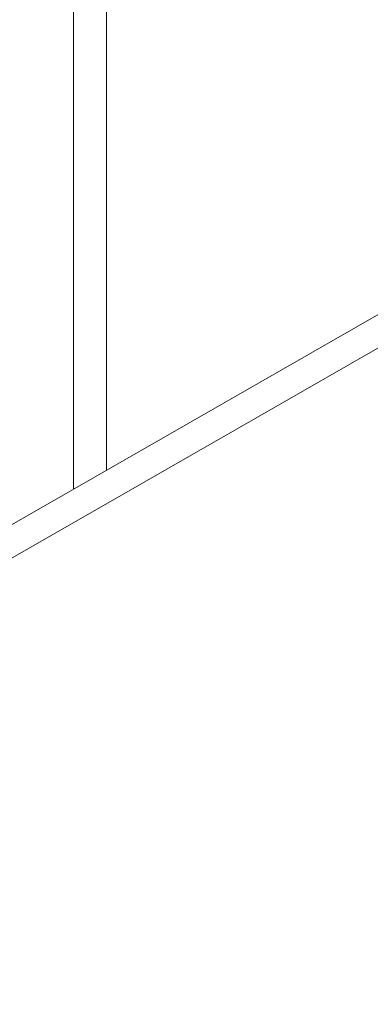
# Model space of a CAD drawing. Header units: centimetres. Extents: x -24.5 to 49.7, y -16.6 to 18.4.
# Tile 153 of 248: x -14.299 to -13.982, y -5.718 to -4.827. Entities that reach past the tile are written whole.
import ezdxf

# ---------------------------------------------------------------- set-up
doc = ezdxf.new("R2010")
doc.units = ezdxf.units.CM
doc.header["$MEASUREMENT"] = 0
doc.layers.add('layer 1', color=7, linetype='Continuous')

msp = doc.modelspace()

# ---------------------------------------------------------------- linework, layer by layer
at = {"layer": 'layer 1', "color": 1, "lineweight": 0}
msp.add_open_spline([(24.98821, 18.39808), (24.98821, 18.39808), (24.98821, -16.60193), (24.98821, -16.60193), (24.98821, -16.60193), (-24.51772, -16.60193), (-24.51772, -16.60193), (-24.51772, -16.60193), (-24.51772, 18.39808), (-24.51772, 18.39808), (-24.51772, 18.39808), (24.98821, 18.39808), (24.98821, 18.39808)], degree=3, knots=[0, 0, 0, 0, 0.25, 0.25, 0.25, 0.5, 0.5, 0.5, 0.75, 0.75, 0.75, 1, 1, 1, 1], dxfattribs=at)
at = {"layer": 'layer 1', "color": 5, "lineweight": 0}
msp.add_open_spline([(-23.26688, 17.18067), (-23.26688, 17.18067), (-23.26688, -15.60944), (-23.26688, -15.60944), (-23.26688, -15.60944), (23.98644, -15.60944), (23.98644, -15.60944)], degree=3, knots=[0, 0, 0, 0, 0.5, 0.5, 0.5, 1, 1, 1, 1], dxfattribs=at)
at = {"layer": 'layer 1', "lineweight": 9}
for points in [[(-18.95873, -7.952), (-18.95873, -7.952), (-13.17496, -4.63457), (-13.17496, -4.63457)], [(-18.91328, -7.95642), (-18.91328, -7.95642), (-13.12951, -4.63898), (-13.12951, -4.63898)], [(-14.24999, -5.25118), (-14.24999, -5.25118), (-14.24999, -4.81405), (-14.24999, -4.81405)], [(-14.22018, -4.81981), (-14.22018, -4.81981), (-14.22018, -5.23408), (-14.22018, -5.23408)]]:
    msp.add_open_spline(points, degree=3, dxfattribs=at)

doc.saveas('drawing.dxf')
